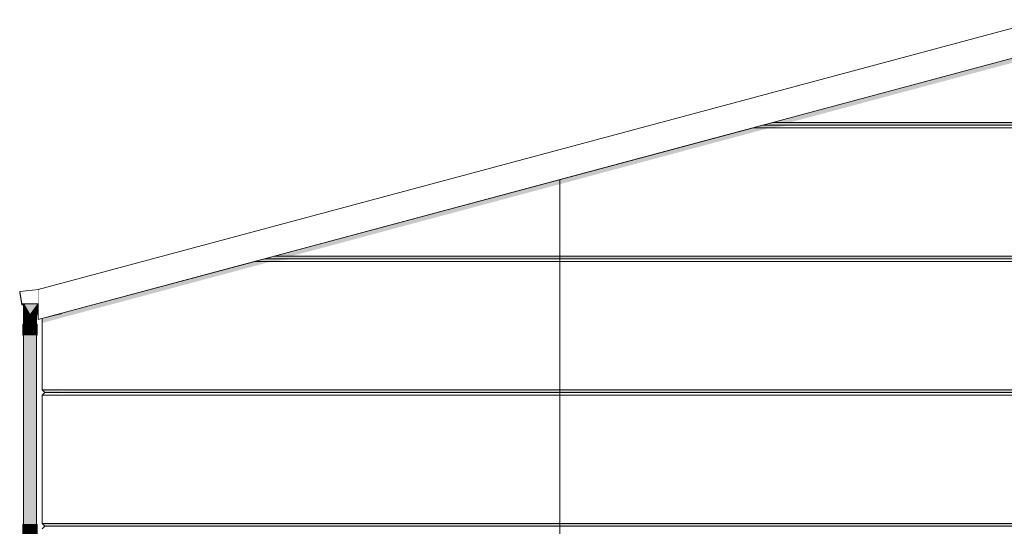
# Model space of a CAD drawing. Header units: millimetres. Extents: x -4167 to 39463, y -12063 to 8090.
# Tile 5 of 12: x -169 to 7203, y 4300 to 8090. Entities that reach past the tile are written whole.
import ezdxf

# ---------------------------------------------------------------- set-up
doc = ezdxf.new("R2010")
doc.units = ezdxf.units.MM
doc.header["$MEASUREMENT"] = 0
doc.linetypes.add('Wipeout_Contour', pattern=[1000, 0, -1000])
for name, color, linetype, lineweight in [('0_Nr_pióra__1', 7, 'Continuous', 13), ('Nowe_A__DACHY_Nr_pióra__92', 7, 'Continuous', 13), ('Nowe_A__SCIANY_Nr_pióra__87', 7, 'Continuous', 13), ('Nowe_A_WN_WYPOSAZENIE_Nr_pióra__2', 7, 'Continuous', 13)]:
    doc.layers.add(name, color=color, linetype=linetype, lineweight=lineweight)
for name, color, linetype in [('Nowe_A__DACHY', 7, 'Continuous'), ('Nowe_A__SCIANY', 7, 'Continuous'), ('Nowe_A_WN_WYPOSAZENIE', 7, 'Continuous')]:
    doc.layers.add(name, color=color, linetype=linetype)

# ---------------------------------------------------------------- blocks, each defined once
blk = doc.blocks.new('ElemPrzekroju_1_1')
at = {"color": 254, "linetype": 'Wipeout_Contour', "lineweight": 0, "ltscale": 22395.435955}
blk.add_wipeout([(150, 5895.8), (0, 5855.6), (0, 5320), (150, 5320)], dxfattribs=at).dxf.layer = 'Nowe_A__SCIANY'
at = {"layer": 'Nowe_A__SCIANY', "linetype": 'Continuous', "lineweight": 0, "true_color": 0x000000}
blk.add_hatch(color=18, dxfattribs=at).paths.add_polyline_path([(0, 5855.6), (0, 5821.3), (150, 5861.5), (150, 5895.8)])
at = {"color": 254, "linetype": 'Wipeout_Contour', "lineweight": 0, "ltscale": 21243.746252}
blk.add_wipeout([(150, 5320), (0, 5320), (20, 5300), (130, 5300)], dxfattribs=at).dxf.layer = 'Nowe_A__SCIANY'
at = {"layer": 'Nowe_A__SCIANY', "linetype": 'Continuous', "lineweight": 0, "true_color": 0x000000}
blk.add_hatch(color=18, dxfattribs=at).paths.add_polyline_path([(150, 5320), (0, 5320), (20, 5300), (130, 5300)])
at = {"color": 254, "linetype": 'Wipeout_Contour', "lineweight": 0, "ltscale": 21163.762278}
blk.add_wipeout([(0, 5280), (150, 5280), (130, 5300), (20, 5300)], dxfattribs=at).dxf.layer = 'Nowe_A__SCIANY'
at = {"layer": 'Nowe_A__SCIANY_Nr_pióra__87', "color": 7, "linetype": 'Continuous', "lineweight": 13}
for p, q in [((0, 5320), (0, 5855.6)), ((150, 5320), (0, 5320))]:
    blk.add_line(p, q, dxfattribs=at)
at = {"color": 254, "linetype": 'Wipeout_Contour', "lineweight": 0, "ltscale": 19204.730086}
blk.add_wipeout([(150, 5280), (0, 5280), (0, 4320), (150, 4320)], dxfattribs=at).dxf.layer = 'Nowe_A__SCIANY'
at = {"layer": 'Nowe_A__SCIANY', "linetype": 'Continuous', "lineweight": 0, "true_color": 0x000000}
blk.add_hatch(color=18, dxfattribs=at).paths.add_polyline_path([(16.6, 5296.6), (133.4, 5296.6), (130, 5300), (20, 5300)])
at = {"layer": 'Nowe_A__SCIANY_Nr_pióra__87', "color": 7, "linetype": 'Continuous', "lineweight": 13}
for p, q in [((20, 5300), (0, 5320)), ((0, 5280), (20, 5300)), ((150, 5280), (0, 5280)), ((130, 5300), (20, 5300))]:
    blk.add_line(p, q, dxfattribs=at)
at = {"color": 254, "linetype": 'Wipeout_Contour', "lineweight": 0, "ltscale": 17244.614662}
blk.add_wipeout([(150, 4320), (0, 4320), (20, 4300), (130, 4300)], dxfattribs=at).dxf.layer = 'Nowe_A__SCIANY'
at = {"layer": 'Nowe_A__SCIANY', "linetype": 'Continuous', "lineweight": 0, "true_color": 0x000000}
blk.add_hatch(color=18, dxfattribs=at).paths.add_polyline_path([(150, 4320), (0, 4320), (20, 4300), (130, 4300)])
at = {"color": 254, "linetype": 'Wipeout_Contour', "lineweight": 0, "ltscale": 17164.639}
blk.add_wipeout([(0, 4280), (150, 4280), (130, 4300), (20, 4300)], dxfattribs=at).dxf.layer = 'Nowe_A__SCIANY'
at = {"layer": 'Nowe_A__SCIANY', "linetype": 'Continuous', "lineweight": 0, "true_color": 0x000000}
blk.add_hatch(color=18, dxfattribs=at).paths.add_polyline_path([(16.6, 4296.6), (133.4, 4296.6), (130, 4300), (20, 4300)])
at = {"layer": 'Nowe_A__SCIANY_Nr_pióra__87', "color": 7, "linetype": 'Continuous', "lineweight": 13}
for p, q in [((0, 4320), (0, 5280)), ((150, 4320), (0, 4320)), ((20, 4300), (0, 4320)), ((0, 4280), (20, 4300)), ((20, 4300), (130, 4300))]:
    blk.add_line(p, q, dxfattribs=at)
blk = doc.blocks.new('ElemPrzekroju_2_1')
at = {"color": 254, "linetype": 'Wipeout_Contour', "lineweight": 0, "ltscale": 32023.312646}
blk.add_wipeout([(7500, 7865.3), (5465, 7320), (9535, 7320)], dxfattribs=at).dxf.layer = 'Nowe_A__SCIANY'
at = {"color": 254, "linetype": 'Wipeout_Contour', "lineweight": 0, "ltscale": 42297.977158}
blk.add_wipeout([(5465, 7320), (5390.4, 7300), (9609.6, 7300), (9535, 7320)], dxfattribs=at).dxf.layer = 'Nowe_A__SCIANY'
at = {"layer": 'Nowe_A__SCIANY', "linetype": 'Continuous', "lineweight": 0, "true_color": 0x000000}
blk.add_hatch(color=18, dxfattribs=at).paths.add_polyline_path([(5465, 7320), (5390.4, 7300), (9609.6, 7300), (9535, 7320)])
at = {"color": 254, "linetype": 'Wipeout_Contour', "lineweight": 0, "ltscale": 42271.792326}
blk.add_wipeout([(5390.4, 7300), (5315.8, 7280), (9684.2, 7280), (9609.6, 7300)], dxfattribs=at).dxf.layer = 'Nowe_A__SCIANY'
at = {"layer": 'Nowe_A__SCIANY', "linetype": 'Continuous', "lineweight": 0, "true_color": 0x000000}
blk.add_hatch(color=18, dxfattribs=at).paths.add_polyline_path([(5465, 7320), (5593.4, 7320), (7470, 7822.8), (9346.6, 7320), (9535, 7320), (7500, 7865.3)])
at = {"layer": 'Nowe_A__SCIANY_Nr_pióra__87', "color": 7, "linetype": 'Continuous', "lineweight": 13}
blk.add_line((5465, 7320), (9535, 7320), dxfattribs=at)
at = {"color": 254, "linetype": 'Wipeout_Contour', "lineweight": 0, "ltscale": 42378.099234}
blk.add_wipeout([(1733, 6320), (13267, 6320), (9684.2, 7280), (5315.8, 7280)], dxfattribs=at).dxf.layer = 'Nowe_A__SCIANY'
at = {"layer": 'Nowe_A__SCIANY', "linetype": 'Continuous', "lineweight": 0, "true_color": 0x000000}
blk.add_hatch(color=18, dxfattribs=at).paths.add_polyline_path([(5315.8, 7280), (5444.1, 7280), (5576.8, 7296.6), (9330.1, 7296.6), (9495.9, 7280), (9684.2, 7280), (9609.6, 7300), (5390.4, 7300)])
at = {"layer": 'Nowe_A__SCIANY_Nr_pióra__87', "color": 7, "linetype": 'Continuous', "lineweight": 13}
for p, q in [((9609.6, 7300), (5390.4, 7300)), ((5315.8, 7280), (9684.2, 7280))]:
    blk.add_line(p, q, dxfattribs=at)
at = {"color": 254, "linetype": 'Wipeout_Contour', "lineweight": 0, "ltscale": 42517.117114}
blk.add_wipeout([(1658.3, 6300), (13341.6, 6300), (13267, 6320), (1733, 6320)], dxfattribs=at).dxf.layer = 'Nowe_A__SCIANY'
at = {"layer": 'Nowe_A__SCIANY', "linetype": 'Continuous', "lineweight": 0, "true_color": 0x000000}
blk.add_hatch(color=18, dxfattribs=at).paths.add_polyline_path([(1658.3, 6300), (13341.6, 6300), (13267, 6320), (1733, 6320)])
at = {"color": 254, "linetype": 'Wipeout_Contour', "lineweight": 0, "ltscale": 42558.340599}
blk.add_wipeout([(1658.3, 6300), (1583.7, 6280), (13416.3, 6280), (13341.6, 6300)], dxfattribs=at).dxf.layer = 'Nowe_A__SCIANY'
at = {"layer": 'Nowe_A__SCIANY', "linetype": 'Continuous', "lineweight": 0, "true_color": 0x000000}
blk.add_hatch(color=18, dxfattribs=at).paths.add_polyline_path([(5315.8, 7280), (1733, 6320), (1861.3, 6320), (5444.1, 7280)])
at = {"layer": 'Nowe_A__SCIANY_Nr_pióra__87', "color": 7, "linetype": 'Continuous', "lineweight": 13}
blk.add_line((1733, 6320), (13267, 6320), dxfattribs=at)
at = {"color": 254, "linetype": 'Wipeout_Contour', "lineweight": 0, "ltscale": 64526.899314}
blk.add_wipeout([(150, 5895.8), (150, 5320), (15000, 5320), (15000, 5855.6), (13416.3, 6280), (1583.7, 6280)], dxfattribs=at).dxf.layer = 'Nowe_A__SCIANY'
at = {"layer": 'Nowe_A__SCIANY', "linetype": 'Continuous', "lineweight": 0, "true_color": 0x000000}
for points in [[(150, 5895.8), (150, 5861.5), (1712, 6280), (1583.7, 6280)], [(1583.7, 6280), (1712, 6280), (1844.8, 6296.6), (13062.1, 6296.6), (13228, 6280), (13416.3, 6280), (13341.6, 6300), (1658.3, 6300)]]:
    blk.add_hatch(color=18, dxfattribs=at).paths.add_polyline_path(points)
at = {"layer": 'Nowe_A__SCIANY_Nr_pióra__87', "color": 7, "linetype": 'Continuous', "lineweight": 13}
for p, q in [((1583.7, 6280), (13416.3, 6280)), ((1658.3, 6300), (13341.6, 6300))]:
    blk.add_line(p, q, dxfattribs=at)
at = {"color": 254, "linetype": 'Wipeout_Contour', "lineweight": 0, "ltscale": 42428.466617}
blk.add_wipeout([(130, 5300), (14980, 5300), (15000, 5320), (150, 5320)], dxfattribs=at).dxf.layer = 'Nowe_A__SCIANY'
at = {"layer": 'Nowe_A__SCIANY', "linetype": 'Continuous', "lineweight": 0, "true_color": 0x000000}
blk.add_hatch(color=18, dxfattribs=at).paths.add_polyline_path([(130, 5300), (14980, 5300), (15000, 5320), (150, 5320)])
at = {"color": 254, "linetype": 'Wipeout_Contour', "lineweight": 0, "ltscale": 42375.153917}
blk.add_wipeout([(14980, 5300), (130, 5300), (150, 5280), (15000, 5280)], dxfattribs=at).dxf.layer = 'Nowe_A__SCIANY'
at = {"layer": 'Nowe_A__SCIANY_Nr_pióra__87', "color": 7, "linetype": 'Continuous', "lineweight": 13}
blk.add_line((150, 5320), (15000, 5320), dxfattribs=at)
at = {"color": 254, "linetype": 'Wipeout_Contour', "lineweight": 0, "ltscale": 41115.866742}
blk.add_wipeout([(150, 5280), (150, 4320), (15000, 4320), (15000, 5280)], dxfattribs=at).dxf.layer = 'Nowe_A__SCIANY'
at = {"layer": 'Nowe_A__SCIANY', "linetype": 'Continuous', "lineweight": 0, "true_color": 0x000000}
blk.add_hatch(color=18, dxfattribs=at).paths.add_polyline_path([(14980, 5300), (130, 5300), (133.4, 5296.6), (14983.4, 5296.6)])
at = {"layer": 'Nowe_A__SCIANY_Nr_pióra__87', "color": 7, "linetype": 'Continuous', "lineweight": 13}
for p, q in [((130, 5300), (14980, 5300)), ((150, 5280), (15000, 5280))]:
    blk.add_line(p, q, dxfattribs=at)
at = {"color": 254, "linetype": 'Wipeout_Contour', "lineweight": 0, "ltscale": 39818.476836}
blk.add_wipeout([(130, 4300), (14980, 4300), (15000, 4320), (150, 4320)], dxfattribs=at).dxf.layer = 'Nowe_A__SCIANY'
at = {"layer": 'Nowe_A__SCIANY', "linetype": 'Continuous', "lineweight": 0, "true_color": 0x000000}
blk.add_hatch(color=18, dxfattribs=at).paths.add_polyline_path([(130, 4300), (14980, 4300), (15000, 4320), (150, 4320)])
at = {"layer": 'Nowe_A__SCIANY_Nr_pióra__87', "color": 7, "linetype": 'Continuous', "lineweight": 13}
for p, q in [((130, 4300), (14980, 4300)), ((150, 4320), (15000, 4320))]:
    blk.add_line(p, q, dxfattribs=at)
blk = doc.blocks.new('ElemPrzekroju_8_1')
at = {"layer": 'Nowe_A_WN_WYPOSAZENIE', "linetype": 'Continuous', "lineweight": 0, "true_color": 0x000000}
blk.add_hatch(color=18, dxfattribs=at).paths.add_polyline_path([(-42.8, 5882.4), (-42.8, 5882.4), (-42.8, 5882.1)])
at = {"color": 254, "linetype": 'Wipeout_Contour', "lineweight": 0, "ltscale": 35947.812719}
blk.add_wipeout([(-169, 6049.6), (-169.5, 6049.5), (-153.3, 5957.9), (-141.5, 5957.9), (-141.5, 5960.9), (-153.3, 5960.9)], dxfattribs=at).dxf.layer = 'Nowe_A_WN_WYPOSAZENIE'
at = {"color": 254, "linetype": 'Wipeout_Contour', "lineweight": 0, "ltscale": 17871.65087}
blk.add_wipeout([(-30.1, 5956.8), (-30, 5957.1), (-30, 5957.6)], dxfattribs=at).dxf.layer = 'Nowe_A_WN_WYPOSAZENIE'
at = {"color": 254, "linetype": 'Wipeout_Contour', "lineweight": 0, "ltscale": 23523.470022}
blk.add_wipeout([(-141.5, 5882.4), (-141.5, 5875.9), (-141.3, 5875.9), (-141.3, 5882.4)], dxfattribs=at).dxf.layer = 'Nowe_A_WN_WYPOSAZENIE'
at = {"layer": 'Nowe_A_WN_WYPOSAZENIE', "linetype": 'Continuous', "lineweight": 0, "true_color": 0x000000}
for points in [[(-168.9, 6046), (-153.3, 5957.9), (-141.5, 5957.9), (-141.5, 5960.9), (-153.3, 5960.9), (-168.4, 6046.6)], [(-30.1, 5956.8), (-30, 5957.1), (-30, 5957.6)], [(-141.5, 5882.4), (-141.5, 5875.9), (-141.3, 5875.9), (-141.3, 5882.4)]]:
    blk.add_hatch(color=18, dxfattribs=at).paths.add_polyline_path(points)
at = {"layer": 'Nowe_A_WN_WYPOSAZENIE_Nr_pióra__2', "color": 7, "linetype": 'Continuous', "lineweight": 13}
for p, q in [((-169, 6049.6), (-169.5, 6049.5)), ((-169.5, 6049.5), (-153.3, 5957.9)), ((-153.3, 5957.9), (-141.5, 5957.9)), ((-141.5, 5875.9), (-141.5, 5882.4)), ((-141.3, 5875.9), (-141.5, 5875.9))]:
    blk.add_line(p, q, dxfattribs=at)
at = {"color": 254, "linetype": 'Wipeout_Contour', "lineweight": 0, "ltscale": 23822.099318}
blk.add_wipeout([(-30.9, 5952), (-30, 5955.3), (-30, 5957.1), (-30.1, 5956.8)], dxfattribs=at).dxf.layer = 'Nowe_A_WN_WYPOSAZENIE'
at = {"layer": 'Nowe_A_WN_WYPOSAZENIE', "linetype": 'Continuous', "lineweight": 0, "true_color": 0x000000}
blk.add_hatch(color=18, dxfattribs=at).paths.add_polyline_path([(-30.9, 5952), (-30, 5955.3), (-30, 5957.1), (-30.1, 5956.8)])
at = {"color": 254, "linetype": 'Wipeout_Contour', "lineweight": 0, "ltscale": 23787.39982}
blk.add_wipeout([(-30.9, 5952), (-34.8, 5926.3), (-30, 5952.7), (-30, 5955.3)], dxfattribs=at).dxf.layer = 'Nowe_A_WN_WYPOSAZENIE'
at = {"layer": 'Nowe_A_WN_WYPOSAZENIE', "linetype": 'Continuous', "lineweight": 0, "true_color": 0x000000}
blk.add_hatch(color=18, dxfattribs=at).paths.add_polyline_path([(-30.9, 5952), (-34.8, 5926.3), (-30, 5952.7), (-30, 5955.3)])
at = {"color": 254, "linetype": 'Wipeout_Contour', "lineweight": 0, "ltscale": 47228.736388}
blk.add_wipeout([(-42.8, 5882.4), (-42.8, 5882.1), (-42.8, 5875.9), (-41.5, 5875.9), (-30, 5951.1), (-30, 5952.7), (-34.8, 5926.3), (-41.5, 5882.4)], dxfattribs=at).dxf.layer = 'Nowe_A_WN_WYPOSAZENIE'
at = {"layer": 'Nowe_A_WN_WYPOSAZENIE', "linetype": 'Continuous', "lineweight": 0, "true_color": 0x000000}
blk.add_hatch(color=18, dxfattribs=at).paths.add_polyline_path([(-42.8, 5882.4), (-42.8, 5882.1), (-42.8, 5875.9), (-41.5, 5875.9), (-30, 5951.1), (-30, 5952.7), (-34.8, 5926.3), (-41.5, 5882.4)])
at = {"layer": 'Nowe_A_WN_WYPOSAZENIE_Nr_pióra__2', "color": 7, "linetype": 'Continuous', "lineweight": 13}
for q in [(-30, 5951.1), (-42.8, 5875.9)]:
    blk.add_line((-41.5, 5875.9), q, dxfattribs=at)
blk = doc.blocks.new('ElemPrzekroju_9_1')
at = {"color": 254, "linetype": 'Wipeout_Contour', "lineweight": 0, "ltscale": 24060.614564}
blk.add_wipeout([(-27, 6071.4), (-169.5, 6056), (-153.3, 5964.4), (-27, 5964.4)], dxfattribs=at).dxf.layer = 'Nowe_A_WN_WYPOSAZENIE'
at = {"layer": 'Nowe_A_WN_WYPOSAZENIE_Nr_pióra__2', "color": 7, "linetype": 'Continuous', "lineweight": 13}
blk.add_line((-27, 6071.4), (-169.5, 6056), dxfattribs=at)
at = {"color": 254, "linetype": 'Wipeout_Contour', "lineweight": 0, "ltscale": 23700.374208}
blk.add_wipeout([(-141.4, 5964.4), (-141.5, 5964.4), (-141.5, 5882.4), (-139.1, 5882.4)], dxfattribs=at).dxf.layer = 'Nowe_A_WN_WYPOSAZENIE'
at = {"layer": 'Nowe_A_WN_WYPOSAZENIE', "linetype": 'Continuous', "lineweight": 0, "true_color": 0x000000}
blk.add_hatch(color=18, dxfattribs=at).paths.add_polyline_path([(-141.4, 5964.4), (-141.5, 5964.4), (-141.5, 5882.4), (-139.1, 5882.4)])
at = {"color": 254, "linetype": 'Wipeout_Contour', "lineweight": 0, "ltscale": 23700.150427}
blk.add_wipeout([(-141.2, 5964.4), (-141.4, 5964.4), (-139.1, 5882.4), (-132, 5882.4)], dxfattribs=at).dxf.layer = 'Nowe_A_WN_WYPOSAZENIE'
at = {"layer": 'Nowe_A_WN_WYPOSAZENIE', "linetype": 'Continuous', "lineweight": 0, "true_color": 0x000000}
blk.add_hatch(color=18, dxfattribs=at).paths.add_polyline_path([(-141.2, 5964.4), (-141.4, 5964.4), (-139.1, 5882.4), (-132, 5882.4)])
at = {"color": 254, "linetype": 'Wipeout_Contour', "lineweight": 0, "ltscale": 23699.739075}
blk.add_wipeout([(-140.8, 5964.4), (-141.2, 5964.4), (-132, 5882.4), (-120.9, 5882.4)], dxfattribs=at).dxf.layer = 'Nowe_A_WN_WYPOSAZENIE'
at = {"layer": 'Nowe_A_WN_WYPOSAZENIE', "linetype": 'Continuous', "lineweight": 0, "true_color": 0x000000}
blk.add_hatch(color=18, dxfattribs=at).paths.add_polyline_path([(-140.8, 5964.4), (-141.2, 5964.4), (-132, 5882.4), (-120.9, 5882.4)])
at = {"color": 254, "linetype": 'Wipeout_Contour', "lineweight": 0, "ltscale": 23699.214032}
blk.add_wipeout([(-140.3, 5964.4), (-140.8, 5964.4), (-120.9, 5882.4), (-107, 5882.4)], dxfattribs=at).dxf.layer = 'Nowe_A_WN_WYPOSAZENIE'
at = {"layer": 'Nowe_A_WN_WYPOSAZENIE', "linetype": 'Continuous', "lineweight": 0, "true_color": 0x000000}
blk.add_hatch(color=18, dxfattribs=at).paths.add_polyline_path([(-140.3, 5964.4), (-140.8, 5964.4), (-120.9, 5882.4), (-107, 5882.4)])
at = {"color": 254, "linetype": 'Wipeout_Contour', "lineweight": 0, "ltscale": 23698.661487}
blk.add_wipeout([(-139.7, 5964.4), (-140.3, 5964.4), (-107, 5882.4), (-91.5, 5882.4)], dxfattribs=at).dxf.layer = 'Nowe_A_WN_WYPOSAZENIE'
at = {"layer": 'Nowe_A_WN_WYPOSAZENIE', "linetype": 'Continuous', "lineweight": 0, "true_color": 0x000000}
blk.add_hatch(color=18, dxfattribs=at).paths.add_polyline_path([(-139.7, 5964.4), (-140.3, 5964.4), (-107, 5882.4), (-91.5, 5882.4)])
at = {"color": 254, "linetype": 'Wipeout_Contour', "lineweight": 0, "ltscale": 23695.058697}
blk.add_wipeout([(-91.5, 5882.4), (-76, 5882.4), (-30.2, 5964.4), (-30.7, 5964.4)], dxfattribs=at).dxf.layer = 'Nowe_A_WN_WYPOSAZENIE'
at = {"layer": 'Nowe_A_WN_WYPOSAZENIE', "linetype": 'Continuous', "lineweight": 0, "true_color": 0x000000}
blk.add_hatch(color=18, dxfattribs=at).paths.add_polyline_path([(-91.5, 5882.4), (-76, 5882.4), (-30.2, 5964.4), (-30.7, 5964.4)])
at = {"color": 254, "linetype": 'Wipeout_Contour', "lineweight": 0, "ltscale": 29658.870354}
blk.add_wipeout([(-30.2, 5964.4), (-76, 5882.4), (-62.1, 5882.4), (-30, 5963.6), (-30, 5964.4)], dxfattribs=at).dxf.layer = 'Nowe_A_WN_WYPOSAZENIE'
at = {"layer": 'Nowe_A_WN_WYPOSAZENIE', "linetype": 'Continuous', "lineweight": 0, "true_color": 0x000000}
blk.add_hatch(color=18, dxfattribs=at).paths.add_polyline_path([(-30.2, 5964.4), (-76, 5882.4), (-62.1, 5882.4), (-30, 5963.6), (-30, 5964.4)])
at = {"color": 254, "linetype": 'Wipeout_Contour', "lineweight": 0, "ltscale": 23690.928857}
blk.add_wipeout([(-62.1, 5882.4), (-51, 5882.4), (-30, 5961.8), (-30, 5963.6)], dxfattribs=at).dxf.layer = 'Nowe_A_WN_WYPOSAZENIE'
at = {"layer": 'Nowe_A_WN_WYPOSAZENIE', "linetype": 'Continuous', "lineweight": 0, "true_color": 0x000000}
blk.add_hatch(color=18, dxfattribs=at).paths.add_polyline_path([(-62.1, 5882.4), (-51, 5882.4), (-30, 5961.8), (-30, 5963.6)])
at = {"color": 254, "linetype": 'Wipeout_Contour', "lineweight": 0, "ltscale": 23686.293937}
blk.add_wipeout([(-30, 5961.8), (-51, 5882.4), (-43.9, 5882.4), (-30, 5959.2)], dxfattribs=at).dxf.layer = 'Nowe_A_WN_WYPOSAZENIE'
at = {"layer": 'Nowe_A_WN_WYPOSAZENIE', "linetype": 'Continuous', "lineweight": 0, "true_color": 0x000000}
blk.add_hatch(color=18, dxfattribs=at).paths.add_polyline_path([(-30, 5961.8), (-51, 5882.4), (-43.9, 5882.4), (-30, 5959.2)])
at = {"color": 254, "linetype": 'Wipeout_Contour', "lineweight": 0, "ltscale": 23682.076476}
blk.add_wipeout([(-30, 5959.2), (-43.9, 5882.4), (-41.5, 5882.4), (-30, 5957.6)], dxfattribs=at).dxf.layer = 'Nowe_A_WN_WYPOSAZENIE'
at = {"layer": 'Nowe_A_WN_WYPOSAZENIE', "linetype": 'Continuous', "lineweight": 0, "true_color": 0x000000}
blk.add_hatch(color=18, dxfattribs=at).paths.add_polyline_path([(-30, 5959.2), (-43.9, 5882.4), (-41.5, 5882.4), (-30, 5957.6)])
at = {"color": 254, "linetype": 'Wipeout_Contour', "lineweight": 0, "ltscale": 17814.204418}
blk.add_wipeout([(-139.7, 5964.4), (-91.5, 5882.4), (-30.7, 5964.4)], dxfattribs=at).dxf.layer = 'Nowe_A_WN_WYPOSAZENIE'
at = {"layer": 'Nowe_A_WN_WYPOSAZENIE', "linetype": 'Continuous', "lineweight": 0, "true_color": 0x000000}
blk.add_hatch(color=18, dxfattribs=at).paths.add_polyline_path([(-139.7, 5964.4), (-91.5, 5882.4), (-30.7, 5964.4)])
at = {"layer": 'Nowe_A_WN_WYPOSAZENIE_Nr_pióra__2', "color": 7, "linetype": 'Continuous', "lineweight": 13}
for p, q in [((-169.5, 6056), (-153.3, 5964.4)), ((-27, 5964.4), (-27, 6071.4)), ((-153.3, 5964.4), (-27, 5964.4)), ((-141.5, 5882.4), (-141.5, 5964.4)), ((-91.5, 5882.4), (-139.7, 5964.4)), ((-91.5, 5882.4), (-30.7, 5964.4)), ((-41.5, 5882.4), (-30, 5957.6)), ((-141.3, 5882.4), (-141.5, 5882.4)), ((-139.1, 5882.4), (-139.2, 5882.4)), ((-138.3, 5882.4), (-139.1, 5882.4)), ((-132, 5882.4), (-132.4, 5882.4)), ((-130.3, 5882.4), (-132, 5882.4)), ((-120.9, 5882.4), (-121.4, 5882.4)), ((-117.4, 5882.4), (-120.9, 5882.4)), ((-107, 5882.4), (-107.5, 5882.4)), ((-91.5, 5882.4), (-107, 5882.4)), ((-76, 5882.4), (-91.5, 5882.4)), ((-62.1, 5882.4), (-76, 5882.4)), ((-51, 5882.4), (-62.1, 5882.4)), ((-43.9, 5882.4), (-51, 5882.4)), ((-42.9, 5882.4), (-43.9, 5882.4)), ((-41.5, 5882.4), (-42.8, 5882.4))]:
    blk.add_line(p, q, dxfattribs=at)
blk = doc.blocks.new('ElemPrzekroju_10_1')
at = {"color": 254, "linetype": 'Wipeout_Contour', "lineweight": 0, "ltscale": 22930.081488}
blk.add_wipeout([(-141.3, 5732.4), (-144.9, 5732.4), (-144.9, 5729.1), (-141.3, 5729.1)], dxfattribs=at).dxf.layer = 'Nowe_A_WN_WYPOSAZENIE'
at = {"color": 254, "linetype": 'Wipeout_Contour', "lineweight": 0, "ltscale": 22923.524534}
blk.add_wipeout([(-39.2, 5732.4), (-42.8, 5732.4), (-42.8, 5729.1), (-39.2, 5729.1)], dxfattribs=at).dxf.layer = 'Nowe_A_WN_WYPOSAZENIE'
at = {"layer": 'Nowe_A_WN_WYPOSAZENIE', "linetype": 'Continuous', "lineweight": 0, "true_color": 0x000000}
for points in [[(-141.3, 5732.4), (-144.9, 5732.4), (-144.9, 5729.1), (-141.3, 5729.1)], [(-39.2, 5732.4), (-42.8, 5732.4), (-42.8, 5729.1), (-39.2, 5729.1)]]:
    blk.add_hatch(color=18, dxfattribs=at).paths.add_polyline_path(points)
at = {"layer": 'Nowe_A_WN_WYPOSAZENIE_Nr_pióra__2', "color": 7, "linetype": 'Continuous', "lineweight": 13}
for p, q in [((-144.9, 5729.1), (-144.9, 5732.4)), ((-141.3, 5729.1), (-144.9, 5729.1)), ((-39.2, 5729.1), (-42.8, 5729.1)), ((-39.2, 5729.1), (-39.2, 5732.4))]:
    blk.add_line(p, q, dxfattribs=at)
blk = doc.blocks.new('ElemPrzekroju_11_1')
at = {"color": 254, "linetype": 'Wipeout_Contour', "lineweight": 0, "ltscale": 23390.294039}
blk.add_wipeout([(-42.8, 5882.4), (-48.8, 5882.4), (-48.8, 5812.4), (-42.8, 5812.4)], dxfattribs=at).dxf.layer = 'Nowe_A_WN_WYPOSAZENIE'
at = {"color": 254, "linetype": 'Wipeout_Contour', "lineweight": 0, "ltscale": 20090.308223}
blk.add_wipeout([(-48.8, 4312.4), (-42.8, 4312.4), (-42.8, 5732.4), (-48.8, 5732.4)], dxfattribs=at).dxf.layer = 'Nowe_A_WN_WYPOSAZENIE'
at = {"layer": 'Nowe_A_WN_WYPOSAZENIE', "linetype": 'Continuous', "lineweight": 0, "true_color": 0x000000}
for points in [[(-42.8, 5882.4), (-48.8, 5882.4), (-48.8, 5812.4), (-42.8, 5812.4)], [(-48.8, 4312.4), (-42.8, 4312.4), (-42.8, 5732.4), (-48.8, 5732.4)]]:
    blk.add_hatch(color=18, dxfattribs=at).paths.add_polyline_path(points)
at = {"color": 254, "linetype": 'Wipeout_Contour', "lineweight": 0, "ltscale": 23390.594536}
blk.add_wipeout([(-59.9, 5812.4), (-48.8, 5812.4), (-48.8, 5882.4), (-59.9, 5882.4)], dxfattribs=at).dxf.layer = 'Nowe_A_WN_WYPOSAZENIE'
at = {"color": 254, "linetype": 'Wipeout_Contour', "lineweight": 0, "ltscale": 20090.665671}
blk.add_wipeout([(-48.8, 5732.4), (-59.9, 5732.4), (-59.9, 4312.4), (-48.8, 4312.4)], dxfattribs=at).dxf.layer = 'Nowe_A_WN_WYPOSAZENIE'
at = {"layer": 'Nowe_A_WN_WYPOSAZENIE', "linetype": 'Continuous', "lineweight": 0, "true_color": 0x000000}
for points in [[(-59.9, 5812.4), (-48.8, 5812.4), (-48.8, 5882.4), (-59.9, 5882.4)], [(-48.8, 5732.4), (-59.9, 5732.4), (-59.9, 4312.4), (-48.8, 4312.4)]]:
    blk.add_hatch(color=18, dxfattribs=at).paths.add_polyline_path(points)
at = {"color": 254, "linetype": 'Wipeout_Contour', "lineweight": 0, "ltscale": 23391.148911}
blk.add_wipeout([(-59.9, 5882.4), (-75, 5882.4), (-75, 5812.4), (-59.9, 5812.4)], dxfattribs=at).dxf.layer = 'Nowe_A_WN_WYPOSAZENIE'
at = {"color": 254, "linetype": 'Wipeout_Contour', "lineweight": 0, "ltscale": 20091.324957}
blk.add_wipeout([(-75, 4312.4), (-59.9, 4312.4), (-59.9, 5732.4), (-75, 5732.4)], dxfattribs=at).dxf.layer = 'Nowe_A_WN_WYPOSAZENIE'
at = {"layer": 'Nowe_A_WN_WYPOSAZENIE', "linetype": 'Continuous', "lineweight": 0, "true_color": 0x000000}
for points in [[(-59.9, 5882.4), (-75, 5882.4), (-75, 5812.4), (-59.9, 5812.4)], [(-75, 4312.4), (-59.9, 4312.4), (-59.9, 5732.4), (-75, 5732.4)]]:
    blk.add_hatch(color=18, dxfattribs=at).paths.add_polyline_path(points)
at = {"color": 254, "linetype": 'Wipeout_Contour', "lineweight": 0, "ltscale": 23391.984263}
blk.add_wipeout([(-75, 5882.4), (-92.1, 5882.4), (-92.1, 5812.4), (-75, 5812.4)], dxfattribs=at).dxf.layer = 'Nowe_A_WN_WYPOSAZENIE'
at = {"color": 254, "linetype": 'Wipeout_Contour', "lineweight": 0, "ltscale": 20092.318173}
blk.add_wipeout([(-75, 5732.4), (-92.1, 5732.4), (-92.1, 4312.4), (-75, 4312.4)], dxfattribs=at).dxf.layer = 'Nowe_A_WN_WYPOSAZENIE'
at = {"layer": 'Nowe_A_WN_WYPOSAZENIE', "linetype": 'Continuous', "lineweight": 0, "true_color": 0x000000}
for points in [[(-75, 5882.4), (-92.1, 5882.4), (-92.1, 5812.4), (-75, 5812.4)], [(-75, 5732.4), (-92.1, 5732.4), (-92.1, 4312.4), (-75, 4312.4)]]:
    blk.add_hatch(color=18, dxfattribs=at).paths.add_polyline_path(points)
at = {"color": 254, "linetype": 'Wipeout_Contour', "lineweight": 0, "ltscale": 23393.061247}
blk.add_wipeout([(-109.2, 5812.4), (-92.1, 5812.4), (-92.1, 5882.4), (-109.2, 5882.4)], dxfattribs=at).dxf.layer = 'Nowe_A_WN_WYPOSAZENIE'
at = {"color": 254, "linetype": 'Wipeout_Contour', "lineweight": 0, "ltscale": 23090.045176}
blk.add_wipeout([(-39.2, 5732.4), (-39.2, 5812.4), (-43.5, 5812.4), (-43.5, 5732.4)], dxfattribs=at).dxf.layer = 'Nowe_A_WN_WYPOSAZENIE'
at = {"color": 254, "linetype": 'Wipeout_Contour', "lineweight": 0, "ltscale": 20093.59835}
blk.add_wipeout([(-92.1, 5732.4), (-109.2, 5732.4), (-109.2, 4312.4), (-92.1, 4312.4)], dxfattribs=at).dxf.layer = 'Nowe_A_WN_WYPOSAZENIE'
at = {"color": 254, "linetype": 'Wipeout_Contour', "lineweight": 0, "ltscale": 17090.254211}
blk.add_wipeout([(-39.2, 4232.4), (-39.2, 4312.4), (-43.5, 4312.4), (-43.5, 4232.4)], dxfattribs=at).dxf.layer = 'Nowe_A_WN_WYPOSAZENIE'
at = {"layer": 'Nowe_A_WN_WYPOSAZENIE', "linetype": 'Continuous', "lineweight": 0, "true_color": 0x000000}
for points in [[(-109.2, 5812.4), (-92.1, 5812.4), (-92.1, 5882.4), (-109.2, 5882.4)], [(-39.2, 5732.4), (-39.2, 5812.4), (-43.5, 5812.4), (-43.5, 5732.4)], [(-92.1, 5732.4), (-109.2, 5732.4), (-109.2, 4312.4), (-92.1, 4312.4)], [(-39.2, 4232.4), (-39.2, 4312.4), (-43.5, 4312.4), (-43.5, 4232.4)]]:
    blk.add_hatch(color=18, dxfattribs=at).paths.add_polyline_path(points)
at = {"color": 254, "linetype": 'Wipeout_Contour', "lineweight": 0, "ltscale": 23394.249798}
blk.add_wipeout([(-109.2, 5882.4), (-124.2, 5882.4), (-124.2, 5812.4), (-109.2, 5812.4)], dxfattribs=at).dxf.layer = 'Nowe_A_WN_WYPOSAZENIE'
at = {"color": 254, "linetype": 'Wipeout_Contour', "lineweight": 0, "ltscale": 23090.266298}
blk.add_wipeout([(-43.5, 5732.4), (-43.5, 5812.4), (-53.1, 5812.4), (-53.1, 5732.4)], dxfattribs=at).dxf.layer = 'Nowe_A_WN_WYPOSAZENIE'
at = {"color": 254, "linetype": 'Wipeout_Contour', "lineweight": 0, "ltscale": 20095.011127}
blk.add_wipeout([(-109.2, 5732.4), (-124.2, 5732.4), (-124.2, 4312.4), (-109.2, 4312.4)], dxfattribs=at).dxf.layer = 'Nowe_A_WN_WYPOSAZENIE'
at = {"color": 254, "linetype": 'Wipeout_Contour', "lineweight": 0, "ltscale": 17090.552984}
blk.add_wipeout([(-43.5, 4232.4), (-43.5, 4312.4), (-53.1, 4312.4), (-53.1, 4232.4)], dxfattribs=at).dxf.layer = 'Nowe_A_WN_WYPOSAZENIE'
at = {"layer": 'Nowe_A_WN_WYPOSAZENIE', "linetype": 'Continuous', "lineweight": 0, "true_color": 0x000000}
for points in [[(-109.2, 5882.4), (-124.2, 5882.4), (-124.2, 5812.4), (-109.2, 5812.4)], [(-43.5, 5732.4), (-43.5, 5812.4), (-53.1, 5812.4), (-53.1, 5732.4)], [(-109.2, 5732.4), (-124.2, 5732.4), (-124.2, 4312.4), (-109.2, 4312.4)], [(-43.5, 4232.4), (-43.5, 4312.4), (-53.1, 4312.4), (-53.1, 4232.4)]]:
    blk.add_hatch(color=18, dxfattribs=at).paths.add_polyline_path(points)
at = {"color": 254, "linetype": 'Wipeout_Contour', "lineweight": 0, "ltscale": 23395.345123}
blk.add_wipeout([(-135.4, 5812.4), (-124.2, 5812.4), (-124.2, 5882.4), (-135.4, 5882.4)], dxfattribs=at).dxf.layer = 'Nowe_A_WN_WYPOSAZENIE'
at = {"color": 254, "linetype": 'Wipeout_Contour', "lineweight": 0, "ltscale": 23090.712011}
blk.add_wipeout([(-53.1, 5732.4), (-53.1, 5812.4), (-66.8, 5812.4), (-66.8, 5732.4)], dxfattribs=at).dxf.layer = 'Nowe_A_WN_WYPOSAZENIE'
at = {"color": 254, "linetype": 'Wipeout_Contour', "lineweight": 0, "ltscale": 20096.312971}
blk.add_wipeout([(-135.4, 4312.4), (-124.2, 4312.4), (-124.2, 5732.4), (-135.4, 5732.4)], dxfattribs=at).dxf.layer = 'Nowe_A_WN_WYPOSAZENIE'
at = {"color": 254, "linetype": 'Wipeout_Contour', "lineweight": 0, "ltscale": 17091.155202}
blk.add_wipeout([(-53.1, 4232.4), (-53.1, 4312.4), (-66.8, 4312.4), (-66.8, 4232.4)], dxfattribs=at).dxf.layer = 'Nowe_A_WN_WYPOSAZENIE'
at = {"layer": 'Nowe_A_WN_WYPOSAZENIE', "linetype": 'Continuous', "lineweight": 0, "true_color": 0x000000}
for points in [[(-135.4, 5812.4), (-124.2, 5812.4), (-124.2, 5882.4), (-135.4, 5882.4)], [(-53.1, 5732.4), (-53.1, 5812.4), (-66.8, 5812.4), (-66.8, 5732.4)], [(-135.4, 4312.4), (-124.2, 4312.4), (-124.2, 5732.4), (-135.4, 5732.4)], [(-53.1, 4232.4), (-53.1, 4312.4), (-66.8, 4312.4), (-66.8, 4232.4)]]:
    blk.add_hatch(color=18, dxfattribs=at).paths.add_polyline_path(points)
at = {"color": 254, "linetype": 'Wipeout_Contour', "lineweight": 0, "ltscale": 23396.121419}
blk.add_wipeout([(-141.3, 5812.4), (-135.4, 5812.4), (-135.4, 5882.4), (-141.3, 5882.4)], dxfattribs=at).dxf.layer = 'Nowe_A_WN_WYPOSAZENIE'
at = {"color": 254, "linetype": 'Wipeout_Contour', "lineweight": 0, "ltscale": 23091.427339}
blk.add_wipeout([(-83.3, 5812.4), (-83.3, 5732.4), (-66.8, 5732.4), (-66.8, 5812.4)], dxfattribs=at).dxf.layer = 'Nowe_A_WN_WYPOSAZENIE'
at = {"color": 254, "linetype": 'Wipeout_Contour', "lineweight": 0, "ltscale": 20097.235535}
blk.add_wipeout([(-141.3, 4312.4), (-135.4, 4312.4), (-135.4, 5732.4), (-141.3, 5732.4)], dxfattribs=at).dxf.layer = 'Nowe_A_WN_WYPOSAZENIE'
at = {"color": 254, "linetype": 'Wipeout_Contour', "lineweight": 0, "ltscale": 17092.12168}
blk.add_wipeout([(-83.3, 4312.4), (-83.3, 4232.4), (-66.8, 4232.4), (-66.8, 4312.4)], dxfattribs=at).dxf.layer = 'Nowe_A_WN_WYPOSAZENIE'
at = {"layer": 'Nowe_A_WN_WYPOSAZENIE', "linetype": 'Continuous', "lineweight": 0, "true_color": 0x000000}
for points in [[(-141.3, 5812.4), (-135.4, 5812.4), (-135.4, 5882.4), (-141.3, 5882.4)], [(-83.3, 5812.4), (-83.3, 5732.4), (-66.8, 5732.4), (-66.8, 5812.4)], [(-141.3, 4312.4), (-135.4, 4312.4), (-135.4, 5732.4), (-141.3, 5732.4)], [(-83.3, 4312.4), (-83.3, 4232.4), (-66.8, 4232.4), (-66.8, 4312.4)]]:
    blk.add_hatch(color=18, dxfattribs=at).paths.add_polyline_path(points)
at = {"layer": 'Nowe_A_WN_WYPOSAZENIE_Nr_pióra__2', "color": 7, "linetype": 'Continuous', "lineweight": 13}
for p, q in [((-139.2, 5882.4), (-141.3, 5882.4)), ((-135.4, 5882.4), (-138.3, 5882.4)), ((-132.4, 5882.4), (-135.4, 5882.4)), ((-124.2, 5882.4), (-130.3, 5882.4)), ((-121.4, 5882.4), (-124.2, 5882.4)), ((-109.2, 5882.4), (-117.4, 5882.4)), ((-107.5, 5882.4), (-109.2, 5882.4)), ((-42.8, 5812.4), (-42.8, 5882.4)), ((-39.2, 5812.4), (-43.5, 5812.4)), ((-39.2, 5732.4), (-39.2, 5812.4)), ((-39.2, 5732.4), (-43.5, 5732.4)), ((-42.8, 4312.4), (-42.8, 5732.4)), ((-39.2, 4312.4), (-43.5, 4312.4)), ((-39.2, 4232.4), (-39.2, 4312.4))]:
    blk.add_line(p, q, dxfattribs=at)
at = {"color": 254, "linetype": 'Wipeout_Contour', "lineweight": 0, "ltscale": 23092.413146}
blk.add_wipeout([(-83.3, 5732.4), (-83.3, 5812.4), (-100.8, 5812.4), (-100.8, 5732.4)], dxfattribs=at).dxf.layer = 'Nowe_A_WN_WYPOSAZENIE'
at = {"color": 254, "linetype": 'Wipeout_Contour', "lineweight": 0, "ltscale": 17093.453555}
blk.add_wipeout([(-83.3, 4232.4), (-83.3, 4312.4), (-100.8, 4312.4), (-100.8, 4232.4)], dxfattribs=at).dxf.layer = 'Nowe_A_WN_WYPOSAZENIE'
at = {"layer": 'Nowe_A_WN_WYPOSAZENIE', "linetype": 'Continuous', "lineweight": 0, "true_color": 0x000000}
for points in [[(-83.3, 5732.4), (-83.3, 5812.4), (-100.8, 5812.4), (-100.8, 5732.4)], [(-83.3, 4232.4), (-83.3, 4312.4), (-100.8, 4312.4), (-100.8, 4232.4)]]:
    blk.add_hatch(color=18, dxfattribs=at).paths.add_polyline_path(points)
at = {"layer": 'Nowe_A_WN_WYPOSAZENIE_Nr_pióra__2', "color": 7, "linetype": 'Continuous', "lineweight": 13}
for p, q in [((-43.5, 5812.4), (-53.1, 5812.4)), ((-43.5, 5732.4), (-53.1, 5732.4)), ((-43.5, 4312.4), (-53.1, 4312.4))]:
    blk.add_line(p, q, dxfattribs=at)
at = {"color": 254, "linetype": 'Wipeout_Contour', "lineweight": 0, "ltscale": 23093.592983}
blk.add_wipeout([(-117.3, 5812.4), (-117.3, 5732.4), (-100.8, 5732.4), (-100.8, 5812.4)], dxfattribs=at).dxf.layer = 'Nowe_A_WN_WYPOSAZENIE'
at = {"color": 254, "linetype": 'Wipeout_Contour', "lineweight": 0, "ltscale": 17095.047506}
blk.add_wipeout([(-117.3, 4312.4), (-117.3, 4232.4), (-100.8, 4232.4), (-100.8, 4312.4)], dxfattribs=at).dxf.layer = 'Nowe_A_WN_WYPOSAZENIE'
at = {"layer": 'Nowe_A_WN_WYPOSAZENIE', "linetype": 'Continuous', "lineweight": 0, "true_color": 0x000000}
for points in [[(-117.3, 5812.4), (-117.3, 5732.4), (-100.8, 5732.4), (-100.8, 5812.4)], [(-117.3, 4312.4), (-117.3, 4232.4), (-100.8, 4232.4), (-100.8, 4312.4)]]:
    blk.add_hatch(color=18, dxfattribs=at).paths.add_polyline_path(points)
at = {"layer": 'Nowe_A_WN_WYPOSAZENIE_Nr_pióra__2', "color": 7, "linetype": 'Continuous', "lineweight": 13}
for p, q in [((-53.1, 5812.4), (-66.8, 5812.4)), ((-53.1, 5732.4), (-66.8, 5732.4)), ((-53.1, 4312.4), (-66.8, 4312.4))]:
    blk.add_line(p, q, dxfattribs=at)
at = {"color": 254, "linetype": 'Wipeout_Contour', "lineweight": 0, "ltscale": 23094.808571}
blk.add_wipeout([(-117.3, 5732.4), (-117.3, 5812.4), (-131.1, 5812.4), (-131.1, 5732.4)], dxfattribs=at).dxf.layer = 'Nowe_A_WN_WYPOSAZENIE'
at = {"color": 254, "linetype": 'Wipeout_Contour', "lineweight": 0, "ltscale": 17096.689682}
blk.add_wipeout([(-117.3, 4232.4), (-117.3, 4312.4), (-131.1, 4312.4), (-131.1, 4232.4)], dxfattribs=at).dxf.layer = 'Nowe_A_WN_WYPOSAZENIE'
at = {"layer": 'Nowe_A_WN_WYPOSAZENIE', "linetype": 'Continuous', "lineweight": 0, "true_color": 0x000000}
for points in [[(-117.3, 5732.4), (-117.3, 5812.4), (-131.1, 5812.4), (-131.1, 5732.4)], [(-117.3, 4232.4), (-117.3, 4312.4), (-131.1, 4312.4), (-131.1, 4232.4)]]:
    blk.add_hatch(color=18, dxfattribs=at).paths.add_polyline_path(points)
at = {"layer": 'Nowe_A_WN_WYPOSAZENIE_Nr_pióra__2', "color": 7, "linetype": 'Continuous', "lineweight": 13}
for p, q in [((-66.8, 5812.4), (-83.3, 5812.4)), ((-66.8, 5732.4), (-83.3, 5732.4)), ((-66.8, 4312.4), (-83.3, 4312.4))]:
    blk.add_line(p, q, dxfattribs=at)
at = {"color": 254, "linetype": 'Wipeout_Contour', "lineweight": 0, "ltscale": 23095.849794}
blk.add_wipeout([(-131.1, 5732.4), (-131.1, 5812.4), (-140.6, 5812.4), (-140.6, 5732.4)], dxfattribs=at).dxf.layer = 'Nowe_A_WN_WYPOSAZENIE'
at = {"color": 254, "linetype": 'Wipeout_Contour', "lineweight": 0, "ltscale": 17098.096243}
blk.add_wipeout([(-131.1, 4232.4), (-131.1, 4312.4), (-140.6, 4312.4), (-140.6, 4232.4)], dxfattribs=at).dxf.layer = 'Nowe_A_WN_WYPOSAZENIE'
at = {"layer": 'Nowe_A_WN_WYPOSAZENIE', "linetype": 'Continuous', "lineweight": 0, "true_color": 0x000000}
for points in [[(-131.1, 5732.4), (-131.1, 5812.4), (-140.6, 5812.4), (-140.6, 5732.4)], [(-131.1, 4232.4), (-131.1, 4312.4), (-140.6, 4312.4), (-140.6, 4232.4)]]:
    blk.add_hatch(color=18, dxfattribs=at).paths.add_polyline_path(points)
at = {"layer": 'Nowe_A_WN_WYPOSAZENIE_Nr_pióra__2', "color": 7, "linetype": 'Continuous', "lineweight": 13}
for p, q in [((-83.3, 5812.4), (-100.8, 5812.4)), ((-83.3, 5732.4), (-100.8, 5732.4)), ((-83.3, 4312.4), (-100.8, 4312.4))]:
    blk.add_line(p, q, dxfattribs=at)
at = {"color": 254, "linetype": 'Wipeout_Contour', "lineweight": 0, "ltscale": 23096.510533}
blk.add_wipeout([(-140.6, 5732.4), (-140.6, 5812.4), (-144.9, 5812.4), (-144.9, 5732.4)], dxfattribs=at).dxf.layer = 'Nowe_A_WN_WYPOSAZENIE'
at = {"color": 254, "linetype": 'Wipeout_Contour', "lineweight": 0, "ltscale": 17098.988786}
blk.add_wipeout([(-140.6, 4232.4), (-140.6, 4312.4), (-144.9, 4312.4), (-144.9, 4232.4)], dxfattribs=at).dxf.layer = 'Nowe_A_WN_WYPOSAZENIE'
at = {"layer": 'Nowe_A_WN_WYPOSAZENIE', "linetype": 'Continuous', "lineweight": 0, "true_color": 0x000000}
for points in [[(-140.6, 5732.4), (-140.6, 5812.4), (-144.9, 5812.4), (-144.9, 5732.4)], [(-140.6, 4232.4), (-140.6, 4312.4), (-144.9, 4312.4), (-144.9, 4232.4)]]:
    blk.add_hatch(color=18, dxfattribs=at).paths.add_polyline_path(points)
at = {"layer": 'Nowe_A_WN_WYPOSAZENIE_Nr_pióra__2', "color": 7, "linetype": 'Continuous', "lineweight": 13}
for p, q in [((-141.3, 5812.4), (-141.3, 5882.4)), ((-140.6, 5812.4), (-144.9, 5812.4)), ((-144.9, 5732.4), (-144.9, 5812.4)), ((-131.1, 5812.4), (-140.6, 5812.4)), ((-117.3, 5812.4), (-131.1, 5812.4)), ((-100.8, 5812.4), (-117.3, 5812.4)), ((-140.6, 5732.4), (-144.9, 5732.4)), ((-141.3, 4312.4), (-141.3, 5732.4)), ((-131.1, 5732.4), (-140.6, 5732.4)), ((-117.3, 5732.4), (-131.1, 5732.4)), ((-100.8, 5732.4), (-117.3, 5732.4)), ((-140.6, 4312.4), (-144.9, 4312.4)), ((-144.9, 4232.4), (-144.9, 4312.4)), ((-131.1, 4312.4), (-140.6, 4312.4)), ((-117.3, 4312.4), (-131.1, 4312.4)), ((-100.8, 4312.4), (-117.3, 4312.4))]:
    blk.add_line(p, q, dxfattribs=at)
blk = doc.blocks.new('ElemPrzekroju_20_1')
at = {"color": 254, "linetype": 'Wipeout_Contour', "lineweight": 0, "ltscale": 35966.85311}
blk.add_wipeout([(-169.5, 6052.5), (-153.3, 5960.9), (-141.5, 5960.9), (-141.5, 5964.4), (-153.3, 5964.4), (-168.9, 6052.6)], dxfattribs=at).dxf.layer = 'Nowe_A_WN_WYPOSAZENIE'
at = {"layer": 'Nowe_A_WN_WYPOSAZENIE', "linetype": 'Continuous', "lineweight": 0, "true_color": 0x000000}
blk.add_hatch(color=18, dxfattribs=at).paths.add_polyline_path([(-168.4, 6050.1), (-168.9, 6049.4), (-153.3, 5960.9), (-141.5, 5960.9), (-141.5, 5964.4), (-153.3, 5964.4)])
at = {"layer": 'Nowe_A_WN_WYPOSAZENIE_Nr_pióra__2', "color": 7, "linetype": 'Continuous', "lineweight": 13}
for p, q in [((-168.9, 6052.6), (-169.5, 6052.5)), ((-169.5, 6052.5), (-153.3, 5960.9)), ((-153.3, 5960.9), (-141.5, 5960.9))]:
    blk.add_line(p, q, dxfattribs=at)
blk = doc.blocks.new('ElemPrzekroju_22_1')
at = {"color": 254, "linetype": 'Wipeout_Contour', "lineweight": 0, "ltscale": 45742.988054}
blk.add_wipeout([(-30, 5854.9), (7500, 7872.5), (7500, 8079.6), (-27, 6062.7), (-27, 5964.4), (-30, 5964.4)], dxfattribs=at).dxf.layer = 'Nowe_A__DACHY'
at = {"color": 254, "linetype": 'Wipeout_Contour', "lineweight": 0, "ltscale": 46332.437068}
blk.add_wipeout([(-30, 6072.3), (-30, 6071.1), (-27, 6071.4), (-27, 6062.7), (7500, 8079.6), (7500, 8089.9)], dxfattribs=at).dxf.layer = 'Nowe_A__DACHY'
at = {"color": 254, "linetype": 'Wipeout_Contour', "lineweight": 0, "ltscale": 33443.767211}
blk.add_wipeout([(-30, 5854.9), (-30, 5847.6), (7500, 7865.3), (7500, 7872.5)], dxfattribs=at).dxf.layer = 'Nowe_A__DACHY'
at = {"layer": 'Nowe_A__DACHY', "linetype": 'Continuous', "lineweight": 0, "true_color": 0x000000}
blk.add_hatch(color=18, dxfattribs=at).paths.add_polyline_path([(-30, 5962.3), (-28.5, 5962.3), (-27, 5964.4), (-30, 5964.4)])
at = {"layer": 'Nowe_A__DACHY_Nr_pióra__92', "color": 7, "linetype": 'Continuous', "lineweight": 13}
for p, q in [((-30, 6072.3), (7500, 8089.9)), ((7500, 7865.3), (-30, 5847.6)), ((-30, 6071.1), (-30, 6072.3)), ((-30, 5854.9), (-30, 5964.4)), ((-30, 5847.6), (-30, 5854.9))]:
    blk.add_line(p, q, dxfattribs=at)

msp = doc.modelspace()

# ---------------------------------------------------------------- block references
at = {"layer": 'Nowe_A__SCIANY', "lineweight": 0}
msp.add_blockref('ElemPrzekroju_1_1', (0, 0), dxfattribs=at)
at = {"layer": 'Nowe_A_WN_WYPOSAZENIE', "lineweight": 0}
msp.add_blockref('ElemPrzekroju_10_1', (0, 0), dxfattribs=at)

# ---------------------------------------------------------------- next in the draw order: block references
at = {"layer": 'Nowe_A__SCIANY', "lineweight": 0}
msp.add_blockref('ElemPrzekroju_2_1', (0, 0), dxfattribs=at)
at = {"layer": 'Nowe_A_WN_WYPOSAZENIE', "lineweight": 0}
msp.add_blockref('ElemPrzekroju_8_1', (0, 0), dxfattribs=at)

# ---------------------------------------------------------------- next in the draw order: block references
msp.add_blockref('ElemPrzekroju_9_1', (0, 0), dxfattribs=at)

# ---------------------------------------------------------------- next in the draw order: block references
for name in ['ElemPrzekroju_20_1', 'ElemPrzekroju_11_1']:
    msp.add_blockref(name, (0, 0), dxfattribs=at)

# ---------------------------------------------------------------- next in the draw order: block references
at = {"layer": 'Nowe_A__DACHY', "lineweight": 0}
msp.add_blockref('ElemPrzekroju_22_1', (0, 0), dxfattribs=at)

# ---------------------------------------------------------------- next in the draw order: linework, layer by layer
at = {"layer": '0_Nr_pióra__1', "color": 7, "linetype": 'Continuous', "lineweight": 13}
msp.add_line((3875, 300), (3875, 6893.9), dxfattribs=at)

doc.saveas('drawing.dxf')
